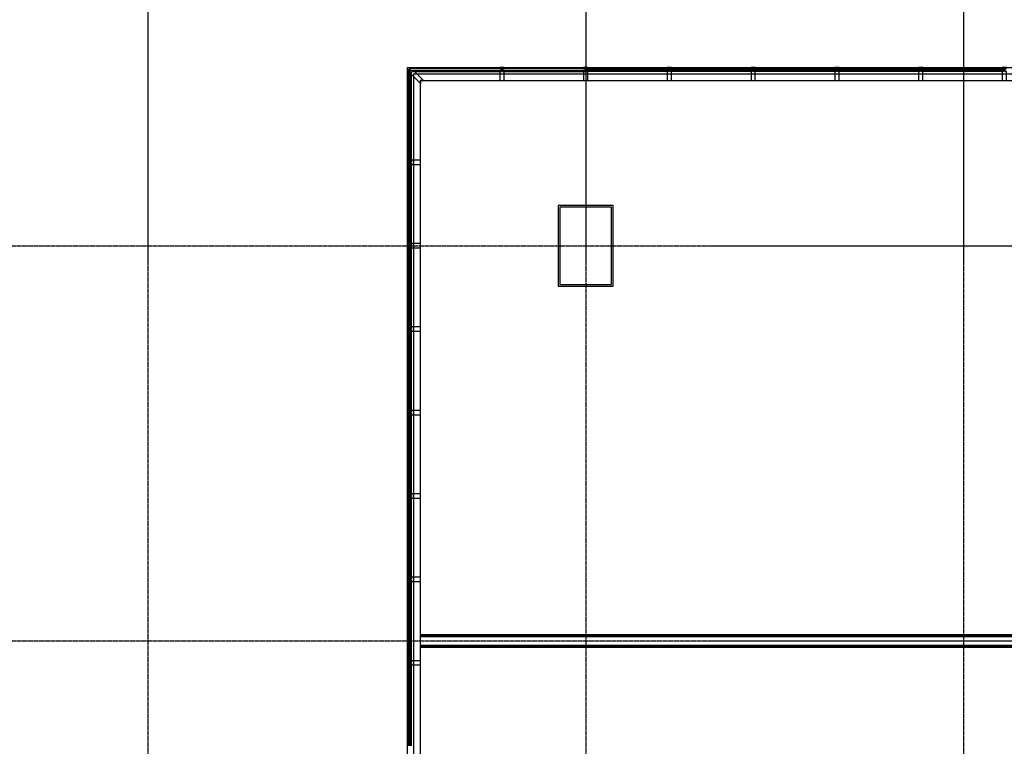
# Model space of a CAD drawing. Header units: millimetres. Extents: x 3445018 to 4174071, y -6064565 to -5122887.
# Tile 115 of 192: x 3940143 to 3951609, y -5532374 to -5523914. Entities that reach past the tile are written whole.
import ezdxf

# ---------------------------------------------------------------- set-up
doc = ezdxf.new("R2010")
doc.units = ezdxf.units.MM
doc.header["$MEASUREMENT"] = 0
doc.linetypes.add('CEN', pattern=[66, 60, -2, 2, -2])
for name, color, linetype in [('CEN', 13, 'CEN'), ('door', 4, 'CONTINUOUS'), ('FIN', 6, 'CONTINUOUS'), ('WA1', 2, 'CONTINUOUS'), ('WA3', 7, 'CONTINUOUS'), ('WIN1', 4, 'CONTINUOUS'), ('WIN2', 9, 'CONTINUOUS')]:
    doc.layers.add(name, color=color, linetype=linetype)

# ---------------------------------------------------------------- blocks, each defined once
blk = doc.blocks.new('CW-1')
at = {"layer": 'door'}
for points in [[(704860, -1026992), (704879, -1026992), (704879, -1026980), (704829, -1026980), (704829, -1026992), (704848, -1026992)], [(704848, -1026992), (704848, -1027028)], [(704860, -1026992), (704860, -1027028)], [(704848, -1027028), (704829, -1027028), (704829, -1027130), (704879, -1027130), (704879, -1027028), (704860, -1027028)]]:
    blk.add_lwpolyline(points, dxfattribs=at)

msp = doc.modelspace()

# ---------------------------------------------------------------- linework, layer by layer
at = {"layer": 'CEN'}
for p, q in [((3941634.289, -5510409.833), (3941634.289, -5554758.274)), ((3946734.289, -5510409.833), (3946734.289, -5554758.274)), ((3951134.289, -5510409.833), (3951134.289, -5554758.274)), ((3937398.874, -5526545.309), (3988257.54, -5526545.309)), ((3937398.874, -5531145.309), (3988257.54, -5531145.309))]:
    msp.add_line(p, q, dxfattribs=at)
at = {"layer": 'FIN', "color": 252, "ltscale": 1000, "true_color": 0x939598}
for p, q in [((3944809.289, -5531207.309), (3954534.289, -5531207.309)), ((3944809.289, -5531219.309), (3954534.289, -5531219.309))]:
    msp.add_line(p, q, dxfattribs=at)
msp.add_lwpolyline([(3946414.289, -5527015.309), (3947054.289, -5527015.309), (3947054.289, -5526075.309), (3946414.289, -5526075.309)], close=True, dxfattribs=at)
for points in [[(3944809.289, -5531071.309), (3954534.289, -5531071.309)], [(3944809.289, -5531083.309), (3954534.289, -5531083.309)]]:
    msp.add_lwpolyline(points, dxfattribs=at)
at = {"layer": 'WA1', "color": 252, "true_color": 0x939598}
msp.add_lwpolyline([(3946434.289, -5526995.309), (3947034.289, -5526995.309), (3947034.289, -5526095.309), (3946434.289, -5526095.309)], close=True, dxfattribs=at)
at = {"layer": 'WA3', "color": 252, "ltscale": 1000, "true_color": 0x939598}
for p, q in [((3944809.289, -5531095.309), (3954534.289, -5531095.309)), ((3944809.289, -5531195.309), (3954534.289, -5531195.309))]:
    msp.add_line(p, q, dxfattribs=at)
at = {"layer": 'WIN1', "ltscale": 1000}
for p, q in [((3945753.289, -5524482.309), (3944679.775, -5524482.309)), ((3944697.775, -5524500.309), (3945753.289, -5524500.309)), ((3946728.289, -5524482.309), (3945765.289, -5524482.309)), ((3945765.289, -5524500.309), (3946728.289, -5524500.309)), ((3946740.289, -5524482.309), (3947703.289, -5524482.309)), ((3947703.289, -5524500.309), (3946740.289, -5524500.309)), ((3947715.289, -5524482.309), (3948678.289, -5524482.309)), ((3948678.289, -5524500.309), (3947715.289, -5524500.309)), ((3948690.289, -5524482.309), (3949653.289, -5524482.309)), ((3949653.289, -5524500.309), (3948690.289, -5524500.309)), ((3949665.289, -5524482.309), (3950628.289, -5524482.309)), ((3950628.289, -5524500.309), (3949665.289, -5524500.309)), ((3950640.289, -5524482.309), (3951603.289, -5524482.309)), ((3951603.289, -5524500.309), (3950640.289, -5524500.309)), ((3944671.289, -5524517.664), (3944671.292, -5525567.881)), ((3944689.292, -5525567.881), (3944689.289, -5524508.794)), ((3944707.292, -5525567.881), (3944707.289, -5524553.664)), ((3944715.775, -5524518.309), (3945753.289, -5524518.309)), ((3945765.289, -5524518.309), (3946728.289, -5524518.309)), ((3947703.289, -5524518.309), (3946740.289, -5524518.309)), ((3948678.289, -5524518.309), (3947715.289, -5524518.309)), ((3949653.289, -5524518.309), (3948690.289, -5524518.309)), ((3950628.289, -5524518.309), (3949665.289, -5524518.309)), ((3951603.289, -5524518.309), (3950640.289, -5524518.309)), ((3944671.289, -5525579.881), (3944671.292, -5526539.309)), ((3944689.292, -5526539.309), (3944689.289, -5525579.881)), ((3944707.292, -5526539.309), (3944707.289, -5525579.881)), ((3944671.289, -5526551.309), (3944671.292, -5527510.738)), ((3944689.292, -5527510.738), (3944689.289, -5526551.309)), ((3944707.292, -5527510.738), (3944707.289, -5526551.309)), ((3944671.289, -5527522.738), (3944671.292, -5528482.166)), ((3944689.292, -5528482.166), (3944689.289, -5527522.738)), ((3944707.292, -5528482.166), (3944707.289, -5527522.738)), ((3944671.289, -5528494.166), (3944671.292, -5529453.595)), ((3944689.292, -5529453.595), (3944689.289, -5528494.166)), ((3944707.292, -5529453.595), (3944707.289, -5528494.166)), ((3944671.289, -5529465.595), (3944671.292, -5530425.024)), ((3944689.292, -5530425.023), (3944689.289, -5529465.595)), ((3944707.292, -5530425.023), (3944707.289, -5529465.595)), ((3944671.289, -5530437.024), (3944671.292, -5531396.452)), ((3944689.292, -5531396.452), (3944689.289, -5530437.023)), ((3944707.292, -5531396.452), (3944707.289, -5530437.023)), ((3944671.289, -5531408.452), (3944671.292, -5532367.881)), ((3944689.292, -5532367.881), (3944689.289, -5531408.452)), ((3944707.292, -5532367.881), (3944707.289, -5531408.452))]:
    msp.add_line(p, q, dxfattribs=at)
msp.add_lwpolyline([(3944659.289, -5524505.665), (3944659.289, -5524470.309), (3944694.645, -5524470.309), (3944706.645, -5524482.309), (3944679.775, -5524482.309), (3944715.775, -5524518.309), (3944742.645, -5524518.309), (3944844.645, -5524620.309), (3944809.289, -5524620.309), (3944809.289, -5524655.665), (3944707.289, -5524553.665), (3944707.289, -5524526.795), (3944671.289, -5524490.795), (3944671.289, -5524517.665), (3944659.289, -5524505.665)], dxfattribs=at)
at = {"layer": 'WIN2', "ltscale": 1000}
for points in [[(3944659.289, -5524470.309), (3980009.289, -5524470.309), (3980009.289, -5547820.309), (3944659.289, -5547820.309)], [(3944734.289, -5524545.309), (3979934.289, -5524545.309), (3979934.289, -5547745.309), (3944734.289, -5547745.309)], [(3944809.289, -5524620.309), (3979859.289, -5524620.309), (3979859.289, -5547670.309), (3944809.289, -5547670.309)]]:
    msp.add_lwpolyline(points, close=True, dxfattribs=at)

# ---------------------------------------------------------------- block references
at = {"layer": 'WIN1'}
for p in [(3240905.727, -4497490.162), (3241880.727, -4497490.162), (3242855.727, -4497490.162), (3243830.727, -4497490.162), (3244805.727, -4497490.162), (3245780.727, -4497490.162), (3246755.727, -4497490.162)]:
    msp.add_blockref('CW-1', p, dxfattribs=at)
at = {"layer": 'WIN1', "rotation": 89.99999999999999}
msp.add_blockref('CW-1', (2917679.142, -6230427.443), dxfattribs=at)
at = {"layer": 'WIN1', "color": 252, "true_color": 0x939598, "rotation": 89.99999999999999}
for p in [(2917679.142, -6231398.871), (2917679.142, -6232370.3), (2917679.142, -6233341.728), (2917679.142, -6234313.157), (2917679.142, -6235284.586), (2917679.142, -6236256.014)]:
    msp.add_blockref('CW-1', p, dxfattribs=at)

doc.saveas('drawing.dxf')
